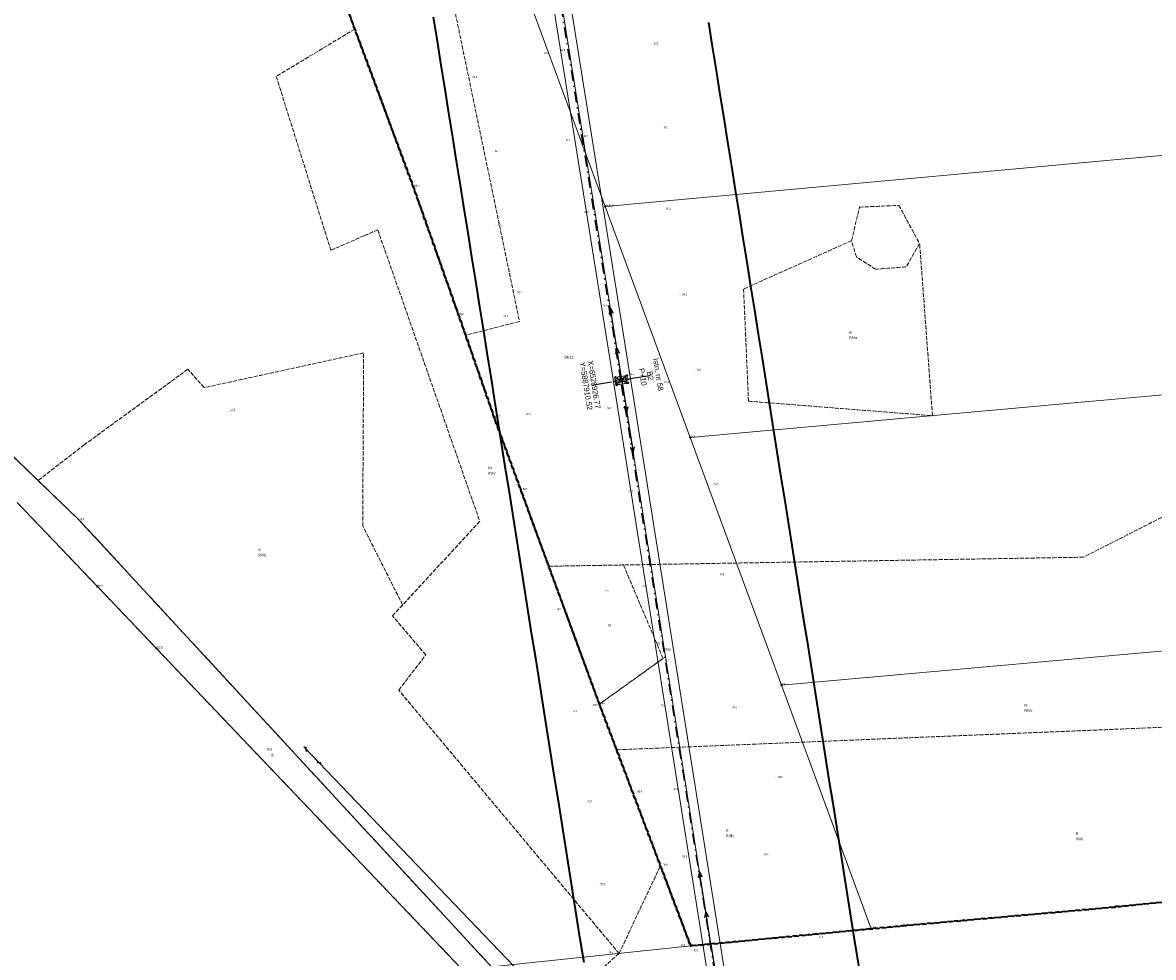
# Model space of a CAD drawing. Header units: metres. Extents: x 6524698 to 6533081, y 5883213 to 5896811.
# Tile 35 of 167: x 6528706 to 6529124, y 5887697 to 5888043. Entities that reach past the tile are written whole.
import ezdxf
from ezdxf.enums import TextEntityAlignment as Align

# ---------------------------------------------------------------- set-up
doc = ezdxf.new("R2010")
doc.units = ezdxf.units.M
doc.header["$MEASUREMENT"] = 0
for name, pattern in [('DASHDOT', [4, 2, -0.9, 0.2, -0.9]), ('mapa zasadnicza$0$1.5_1.0', [2.5, 1.5, -1]), ('mapa zasadnicza$0$219-500', [0]), ('mapa zasadnicza$0$egkk-500', [2, 1.5, -0.5]), ('mapa zasadnicza$0$egug-500', [1, 0.5, -0.5]), ('mapa zasadnicza$0$suep_wn_500', [0]), ('mapa zasadnicza$0$supp_500', [1, 0.5, -0.5]), ('mapa zasadnicza$0$sutp_500', [0])]:
    doc.linetypes.add(name, pattern=pattern)
doc.layers.get('0').update_dxf_attribs({"lineweight": 0})
doc.layers.add('@pomocnicza', color=3, linetype='Continuous', plot=False)
for name, color, linetype, lineweight in [('@Proj. słupy - blok', 1, 'Continuous', 15), ('@Proj. słupy - XY', 1, 'Continuous', 0), ('_trasa_os', 1, 'DASHDOT', 30), ('Sections span lengths and Marker Balls Plan', 7, 'Continuous', 0)]:
    doc.layers.add(name, color=color, linetype=linetype, lineweight=lineweight)
for name, color, linetype in [('@Proj. słupy - seria', 1, 'Continuous'), ('@Proj. słupy - wys.', 1, 'Continuous'), ('mapa zasadnicza$0$000 Inne (niezydentyfikowane)', 7, 'Continuous'), ('mapa zasadnicza$0$202-punkt graniczny', 7, 'Continuous'), ('mapa zasadnicza$0$202-punkt graniczny-Atr103', 7, 'Continuous'), ('mapa zasadnicza$0$203-punkt graniczny', 7, 'Continuous'), ('mapa zasadnicza$0$203-punkt graniczny-Atr104', 7, 'Continuous'), ('mapa zasadnicza$0$209-oznaczenie konturu klasyfikacyjnego', 7, 'Continuous'), ('mapa zasadnicza$0$210-oznaczenie konturu użytku gruntowego', 7, 'Continuous'), ('mapa zasadnicza$0$211-numer działki ewidencyjnej', 7, 'Continuous'), ('mapa zasadnicza$0$216-obręb ewidencyjny', 7, 'Continuous'), ('mapa zasadnicza$0$217-kontur klasyfikacyjny', 7, 'Continuous'), ('mapa zasadnicza$0$218-kontur użytku gruntowego', 7, 'Continuous'), ('mapa zasadnicza$0$219-działka ewidencyjna', 7, 'Continuous'), ('mapa zasadnicza$0$pikieta naturalna', 7, 'Continuous'), ('mapa zasadnicza$0$pikieta naturalna-Atr2', 7, 'Continuous'), ('mapa zasadnicza$0$przewód elektroenergetyczny wysokiego napięcia', 7, 'Continuous'), ('mapa zasadnicza$0$przewód telekomunikacyjny napowietrzny', 7, 'Continuous'), ('mapa zasadnicza$0$słup przewodów napowietrznych', 7, 'Continuous')]:
    doc.layers.add(name, color=color, linetype=linetype)
doc.styles.add('mapa zasadnicza$0$STANDARD', font='Working1250', dxfattribs={"width": 0.75})
doc.styles.add('Opis', font='ARIALN.TTF')

# ---------------------------------------------------------------- blocks, each defined once
blk = doc.blocks.new('mapa zasadnicza$0$202')
at = {"color": 0, "linetype": 'Continuous', "lineweight": 0}
blk.add_circle((0, 0), 0.25, dxfattribs=at)
blk = doc.blocks.new('mapa zasadnicza$0$203')
at = {"linetype": 'Continuous', "lineweight": 0}
h = blk.add_hatch(color=0, dxfattribs=at)
edge = h.paths.add_edge_path()
edge.add_arc((0, 0), 0.045, 0, 360)
blk = doc.blocks.new('mapa zasadnicza$0$PW01')
at = {"linetype": 'Continuous', "lineweight": 13}
h = blk.add_hatch(color=0, dxfattribs=at)
edge = h.paths.add_edge_path()
edge.add_arc((0, 0), 0.045, 0, 360)
blk = doc.blocks.new('mapa zasadnicza$0$SUTP')
at = {"color": 0, "linetype": 'Continuous'}
for p, q in [((0, 0), (0.866, 0.5)), ((0, 0), (9.232, 0)), ((1.866, -0.5), (1, 0)), ((7.366, -0.5), (8.232, 0)), ((9.232, 0), (8.366, 0.5))]:
    blk.add_line(p, q, dxfattribs=at)
blk = doc.blocks.new('mapa zasadnicza$0$SUEP3')
at = {"color": 0, "linetype": 'Continuous'}
for p, q in [((0, 0), (12.003, 0)), ((12.003, 0), (10.003, 0.75)), ((10.003, 0.75), (11.003, 0)), ((12.003, 0), (10.003, -0.75)), ((11.003, 0), (10.003, -0.75)), ((12.003, 0), (27.003, 0)), ((27.003, 0), (25.003, 0.75)), ((25.003, 0.75), (26.003, 0)), ((27.003, 0), (25.003, -0.75)), ((26.003, 0), (25.003, -0.75))]:
    blk.add_line(p, q, dxfattribs=at)
blk = doc.blocks.new('mapa zasadnicza$0$SM05')
at = {"color": 0, "linetype": 'Continuous', "lineweight": 13}
blk.add_circle((0, 0), 0.25, dxfattribs=at)
blk = doc.blocks.new('*U2337')
at = {"layer": '@Proj. słupy - blok', "color": 0}
for points in [[(-0.48, -0.66), (-2.77, -0.44), (-0.66, 0.48)], [(0, 0), (-2.77, -0.44)], [(2.24, -1.03), (-2.24, 1.03), (-1.81, -1.67), (1.81, 1.67)], [(0, 0), (2.77, 0.44), (3.56, 0.57)], [(2.77, 0.44), (0.66, -0.48), (0.48, 0.66), (2.77, 0.44)], [(3.56, 0.57), (0.48, 0.66), (0.66, -0.48), (3.56, 0.57)]]:
    blk.add_lwpolyline(points, dxfattribs=at)
for points in [[(1.81, 1.67), (-2.24, 1.03), (-1.81, -1.67), (2.24, -1.03)], [(0.66, -0.48), (0.48, 0.66), (-0.66, 0.48), (-0.48, -0.66)]]:
    blk.add_lwpolyline(points, close=True, dxfattribs=at)
for centre, radius in [((-2.24, 1.03), 0.15), ((1.81, 1.67), 0.15), ((2.77, 0.44), 0.05), ((3.56, 0.57), 0.05), ((-2.77, -0.44), 0.05), ((-1.81, -1.67), 0.15), ((2.24, -1.03), 0.15)]:
    blk.add_circle(centre, radius, dxfattribs=at)
at = {"layer": '@Proj. słupy - seria', "color": 0, "insert": (10.86, 1.73), "char_height": 2, "attachment_point": 5, "rotation": 279.0519, "style": 'Opis', "bg_fill": 3, "box_fill_scale": 2.5, "bg_fill_color": 256, "bg_fill_transparency": 0}
blk.add_mtext_dynamic_manual_height_columns('B2', width=7, gutter_width=12.5, heights=[2.21], dxfattribs=at)
at = {"layer": '@Proj. słupy - XY', "color": 0, "linetype": 'Continuous', "insert": (-11.36, -1.81), "char_height": 2.5, "attachment_point": 5, "rotation": 279.0519, "style": 'Opis', "bg_fill": 3, "box_fill_scale": 1, "bg_fill_color": 256, "bg_fill_transparency": 0}
blk.add_mtext_dynamic_manual_height_columns('\\P', width=19.7098, gutter_width=5.34, heights=[5.63], dxfattribs=at)
at = {"layer": '@pomocnicza'}
for p, q in [((10.86, 1.73), (3.46, 0.55)), ((-10.86, -1.73), (-3.46, -0.55))]:
    blk.add_line(p, q, dxfattribs=at)
at = {"layer": '@Proj. słupy - seria', "color": 0, "style": 'Opis'}
blk.add_attdef('STAN', text='', height=2, rotation=279.0519, dxfattribs=at).set_placement((13.83, 2.2), align=Align.MIDDLE_CENTER)
at = {"layer": '@Proj. słupy - wys.', "color": 0, "insert": (8.1, 1.29), "char_height": 2, "attachment_point": 5, "rotation": 279.0519, "style": 'Opis'}
blk.add_mtext_dynamic_manual_height_columns('P+10', width=5.2482, gutter_width=12.5, heights=[-2.04], dxfattribs=at)
at = {"layer": '@Proj. słupy - XY', "color": 0, "linetype": 'Continuous', "style": 'Opis'}
for tag, p in [('Y', (-12.84, -2.05)), ('X', (-9.88, -1.57))]:
    blk.add_attdef(tag, text='', height=2, rotation=279.0519, dxfattribs=at).set_placement(p, align=Align.MIDDLE_CENTER)

msp = doc.modelspace()

# ---------------------------------------------------------------- linework, layer by layer
at = {"layer": '_trasa_os', "linetype": 'DASHDOT', "ltscale": 2}
msp.add_lwpolyline([(6529644.25, 5886257.506), (6529433.531, 5886354.176), (6529239.51, 5886504.082), (6529019.862, 5886673.787), (6529068.099, 5886815.315), (6529070.952, 5887003.68), (6529033.32, 5887240.317), (6528980.372, 5887573.115), (6528926.767, 5887910.52), (6528871.358, 5888257.413), (6528824.236, 5888552.869), (6528805.439, 5888820.887), (6528782.648, 5889143.114), (6528759.048, 5889475.999)], dxfattribs=at)
at = {"layer": 'mapa zasadnicza$0$000 Inne (niezydentyfikowane)', "color": 7, "linetype": 'Continuous', "lineweight": 35, "flags": 128}
for points in [[(6528913.146, 5887695.404), (6528911.772, 5887704.056), (6528910.399, 5887712.708), (6528909.025, 5887721.36), (6528907.651, 5887730.012), (6528906.277, 5887738.664), (6528904.904, 5887747.316), (6528903.53, 5887755.969), (6528902.156, 5887764.621), (6528900.782, 5887773.273), (6528899.409, 5887781.925), (6528898.035, 5887790.577), (6528896.661, 5887799.229), (6528895.287, 5887807.881), (6528893.914, 5887816.533), (6528892.54, 5887825.185), (6528891.166, 5887833.837), (6528889.793, 5887842.489), (6528888.419, 5887851.141), (6528887.045, 5887859.794), (6528885.671, 5887868.446), (6528884.298, 5887877.098), (6528882.924, 5887885.75), (6528881.55, 5887894.402), (6528880.181, 5887903.027), (6528878.769, 5887911.857), (6528877.353, 5887920.714), (6528875.936, 5887929.571), (6528874.52, 5887938.428), (6528873.104, 5887947.285), (6528871.688, 5887956.142), (6528870.272, 5887964.998), (6528868.855, 5887973.855), (6528867.439, 5887982.712), (6528866.023, 5887991.569), (6528864.607, 5888000.426), (6528863.19, 5888009.283), (6528861.774, 5888018.14), (6528860.358, 5888026.997), (6528858.942, 5888035.854), (6528857.526, 5888044.711)], [(6528959.104, 5888042.786), (6528960.52, 5888033.929), (6528961.936, 5888025.073), (6528963.352, 5888016.216), (6528964.769, 5888007.359), (6528966.185, 5887998.502), (6528967.601, 5887989.645), (6528969.017, 5887980.788), (6528970.433, 5887971.931), (6528971.85, 5887963.074), (6528973.266, 5887954.217), (6528974.682, 5887945.36), (6528976.098, 5887936.503), (6528977.514, 5887927.646), (6528978.935, 5887918.762), (6528980.313, 5887910.083), (6528981.687, 5887901.431), (6528983.06, 5887892.779), (6528984.434, 5887884.127), (6528985.808, 5887875.475), (6528987.182, 5887866.823), (6528988.555, 5887858.17), (6528989.929, 5887849.518), (6528991.303, 5887840.866), (6528992.677, 5887832.214), (6528994.05, 5887823.562), (6528995.424, 5887814.91), (6528996.798, 5887806.258), (6528998.172, 5887797.606), (6528999.545, 5887788.954), (6529000.919, 5887780.302), (6529002.293, 5887771.65), (6529003.667, 5887762.998), (6529005.04, 5887754.345), (6529006.414, 5887745.693), (6529007.788, 5887737.041), (6529009.161, 5887728.389), (6529010.535, 5887719.737), (6529011.909, 5887711.085), (6529013.283, 5887702.433), (6529014.656, 5887693.781)]]:
    msp.add_lwpolyline(points, dxfattribs=at)
at = {"layer": 'mapa zasadnicza$0$216-obręb ewidencyjny', "color": 7, "linetype": 'mapa zasadnicza$0$1.5_1.0', "lineweight": 35, "flags": 128}
for points in [[(6528810.71, 5892032.32), (6528743.5, 5892026.91), (6528665.82, 5892020.2), (6528618.95, 5892016.86), (6528446.42, 5891995.98), (6528440.31, 5891996.73), (6528198.8, 5891907.55), (6528014.33, 5891830.31), (6527846.82, 5891746.29), (6527801.61, 5891598.79), (6527787.58, 5891553.86), (6527785.51, 5891547.1), (6527759.25, 5891463.12), (6527705.03, 5891299.34), (6527651.09, 5891150.82), (6527517.65, 5890758.02), (6527509.07, 5890729.27), (6527454.67, 5890547.02), (6527391.42, 5890349.92), (6527469.9, 5890380.85), (6527548.32, 5890411.76), (6527628.31, 5890449.47), (6527701.79, 5890487.35), (6527781.71, 5890531.45), (6527831.96, 5890559.17), (6527894.74, 5890596), (6527918.86, 5890538.44), (6527996.61, 5890364.36), (6528002.77, 5890340.12), (6528015.06, 5890276.2), (6528068.35, 5890122.94), (6528069.52, 5890117.74), (6528086.27, 5890073.01), (6528087.43, 5890069.91), (6528144.14, 5889918.51), (6528178.59, 5889821.74), (6528194.07, 5889776.62), (6528203.76, 5889751.35), (6528219.86, 5889705.13), (6528289.3, 5889557.06), (6528293.69, 5889548.36), (6528315.49, 5889501.75), (6528319.49, 5889494.06), (6528320.3, 5889498.78), (6528374.9, 5889392.75), (6528393.7, 5889357.37), (6528402.97, 5889333.92), (6528406.48, 5889321.22), (6528417.63, 5889287.69), (6528426.72, 5889250.74), (6528427.12, 5889249.1), (6528437.2, 5889208.11), (6528462.62, 5889141.48), (6528476.98, 5889088.52), (6528479.5, 5889060.26), (6528487.24, 5889042.5), (6528497.03, 5888999.3), (6528513.44, 5888948.22), (6528513.62, 5888944.51), (6528514.32, 5888935.53), (6528517.9, 5888889.57), (6528521.9, 5888874.59), (6528534.18, 5888828.64), (6528537.21, 5888800.87), (6528538.55, 5888788.67), (6528539.84, 5888759.55), (6528540.29, 5888749.47), (6528546.56, 5888728.63), (6528550.89, 5888720.89), (6528554.61, 5888714.22), (6528572.89, 5888682.85), (6528612.6, 5888606.5), (6528643.54, 5888542.38), (6528657.02, 5888506.94), (6528675.5, 5888460.67), (6528681.51, 5888445.9), (6528704.85, 5888377.17), (6528713.34, 5888354.12), (6528741.09, 5888278.42), (6528766.6, 5888207.14), (6528788.71, 5888147.82), (6528812.94, 5888083.84), (6528826.58, 5888045.33), (6528850.06, 5887982.04), (6528866.81, 5887934.63), (6528879.99, 5887896.72), (6528918.8, 5887790.89), (6528952.56, 5887701.57), (6529019.26, 5887707.89), (6529031.01, 5887709.01), (6529109.21, 5887715.92), (6529166.14, 5887721.78), (6529262.28, 5887731.31), (6529282.79, 5887731.14), (6529289.52, 5887663.25), (6529296.91, 5887588.72), (6529312.34, 5887533.26), (6529320.57, 5887503.67), (6529321.72, 5887480.33), (6529315.22, 5887418.55), (6529296.28, 5887374.9), (6529295.89, 5887348.38), (6529295.74, 5887344.56), (6529294.33, 5887253.59), (6529300.1, 5887247.3), (6529460.65, 5887265.28), (6529607.85, 5887282.19), (6529604.22, 5887244.37), (6529619.06, 5887245.53), (6529620.4, 5887245.61), (6529751.62, 5887253.65), (6529836.5, 5887258.86), (6529917.79, 5887263.83), (6530037.96, 5887271.18), (6530037.77, 5887311.55), (6530035.48, 5887465.82), (6530294.87, 5887497.94), (6530342.75, 5887503.87), (6530390.63, 5887509.81), (6530435.08, 5887515.31), (6530469.62, 5887519.59), (6530472.76, 5887520.14), (6530455.94, 5887633.47), (6530452.16, 5887659), (6530429.5, 5887800.32), (6530425.85, 5887820.62), (6530434.17, 5887821.11), (6530435.15, 5887821.09), (6530501.5, 5887826.49), (6530563.57, 5887831.54), (6530569.25, 5887832), (6530626.35, 5887836.71), (6530689.94, 5887841.95), (6530699.77, 5887842.77), (6530753.72, 5887845.97), (6530816.4, 5887849.69), (6530847.34, 5887851.53), (6530851.75, 5887851.79), (6530878, 5887853.36), (6530941.55, 5887857.17), (6531028.05, 5887862.36), (6531029.51, 5887862.54), (6531089.96, 5887870.11), (6531157.91, 5887878.61), (6531147.74, 5887927.21), (6531134.09, 5887992.44), (6531130.39, 5888022.23), (6531130.01, 5888024.33), (6531127.76, 5888039.49), (6531114.28, 5888108.63), (6531110.56, 5888127.5), (6531105.84, 5888172.24), (6531089.18, 5888214.66), (6531070.01, 5888263.46), (6531063.59, 5888283), (6531047.06, 5888328.03), (6531038.58, 5888352.41), (6531021.83, 5888400.87), (6531015.19, 5888413.6), (6531005.83, 5888460.28), (6531006, 5888467.6), (6531006.12, 5888486.87), (6531000.78, 5888546.56), (6530994.46, 5888582.13), (6530992.02, 5888587.87), (6530975.04, 5888631.61), (6530968.96, 5888647.12), (6530918.79, 5888737.7), (6530893.21, 5888788.19), (6530875.95, 5888835.79), (6530824.74, 5888967.12), (6530698.19, 5888957.37), (6530696.88, 5888957.26), (6530690.8, 5888956.75), (6530665.31, 5889016.21), (6530647.2, 5889058.57), (6530634.24, 5889085.41), (6530634.99, 5889106.79), (6530619.51, 5889109.25), (6530602.59, 5889110.21), (6530580.67, 5889109.48), (6530563.76, 5889105.91), (6530556.11, 5889102.91), (6530554.6, 5889108.92), (6530550.45, 5889111.73), (6530532.14, 5889151.93), (6530513.79, 5889192.45), (6530502.04, 5889258.4), (6530482.32, 5889287.2), (6530469.7, 5889327.04), (6530465.02, 5889440.31), (6530478.29, 5889507.42), (6530476.75, 5889539.74), (6530454.68, 5889579.85), (6530444.35, 5889666), (6530447.75, 5889689.9), (6530449.31, 5889721.21), (6530456.42, 5889744.94), (6530489.74, 5889803.92), (6530476.19, 5889829.67), (6530441.37, 5889895.14), (6530436.32, 5889900.67), (6530377.31, 5890013.31), (6530319.1, 5890126.26), (6530282.19, 5890186.6), (6530272.79, 5890201.79), (6530203.17, 5890307.87), (6530172.91, 5890358.56), (6530084.18, 5890524.8), (6530023.66, 5890630.14), (6529988.68, 5890702.02), (6529902.56, 5890854), (6529878.29, 5890895.67), (6529853.22, 5890939.23), (6529790.88, 5891059.39), (6529783.8, 5891073.31), (6529750.15, 5891126.7), (6529715.67, 5891191.31), (6529711.87, 5891220.22), (6529686.86, 5891413.55), (6529894.11, 5891526.79), (6529935.18, 5891550.85), (6529897.51, 5891589.82), (6529852.46, 5891637.21), (6529830.78, 5891658.8), (6529798.22, 5891693.91), (6529778.68, 5891710.68), (6529723.77, 5891769.55), (6529664.88, 5891829.87), (6529592.94, 5891899.3), (6529520.59, 5891969.98), (6529496.71, 5891996.9), (6529443.6, 5892048.07), (6529413.19, 5892074.88), (6529373, 5892116.29), (6529315.87, 5892175.4), (6529302.53, 5892163.8), (6529299.93, 5892161.54), (6529272.43, 5892137.61), (6529198.7, 5892096.25), (6529183.63, 5892087.79), (6529163.27, 5892079.55), (6529137.05, 5892069.83), (6529084.54, 5892065.08), (6528929.03, 5892047.18)], [(6528303.37, 5885049.22), (6528320.19, 5885039.62), (6528338.23, 5885024.79), (6528352.17, 5885015.38), (6528392.05, 5884988.47), (6528415.8, 5884972.26), (6528435.19, 5884960.38), (6528444.69, 5884948.19), (6528465.63, 5884932.94), (6528465.44, 5884918.9), (6528709.45, 5884735.5), (6528709.85, 5884736.99), (6528739.27, 5884853.86), (6528744.47, 5884874.5), (6528806.08, 5885120.41), (6528807.46, 5885125.4), (6528869.24, 5885370.86), (6528871.52, 5885379.23), (6528887.59, 5885437.6), (6528890.77, 5885449.17), (6528926, 5885568.38), (6528974.41, 5885749.69), (6529025.21, 5885958.42), (6529039.6, 5886018.39), (6529059.52, 5886107.69), (6529060.61, 5886112.57), (6529062.91, 5886122.9), (6529064.3, 5886127.7), (6529092.32, 5886224.97), (6529095.27, 5886236.71), (6529098.1, 5886248), (6529156.76, 5886481.66), (6529182.88, 5886586.19), (6529191.96, 5886615.74), (6529200.39, 5886660.86), (6529220.71, 5886727.34), (6529222.82, 5886733.43), (6529222.92, 5886790.76), (6529260.25, 5886952.44), (6529264.63, 5886976.51), (6529282.32, 5887033.97), (6529290.57, 5887057.23), (6529292.77, 5887095.61), (6529299.5, 5887116.54), (6529303.02, 5887126.11), (6529323.1, 5887204.71), (6529300.1, 5887247.3), (6529294.33, 5887253.59), (6529295.74, 5887344.56), (6529295.89, 5887348.38), (6529296.28, 5887374.9), (6529315.22, 5887418.55), (6529321.72, 5887480.33), (6529320.57, 5887503.67), (6529312.34, 5887533.26), (6529296.91, 5887588.72), (6529289.52, 5887663.25), (6529282.79, 5887731.14), (6529262.28, 5887731.31), (6529166.14, 5887721.78), (6529109.21, 5887715.92), (6529031.01, 5887709.01), (6529019.26, 5887707.89), (6528952.56, 5887701.57), (6528918.8, 5887790.89), (6528879.99, 5887896.72), (6528866.81, 5887934.63), (6528850.06, 5887982.04), (6528826.58, 5888045.33), (6528812.94, 5888083.84), (6528788.71, 5888147.82), (6528766.6, 5888207.14), (6528741.09, 5888278.42), (6528713.34, 5888354.12), (6528704.85, 5888377.17), (6528681.51, 5888445.9), (6528675.5, 5888460.67), (6528657.02, 5888506.94), (6528643.54, 5888542.38), (6528612.6, 5888606.5), (6528572.89, 5888682.85), (6528554.61, 5888714.22), (6528550.89, 5888720.89), (6528546.56, 5888728.63), (6528540.29, 5888749.47), (6528539.84, 5888759.55), (6528538.55, 5888788.67), (6528537.21, 5888800.87), (6528534.18, 5888828.64), (6528521.9, 5888874.59), (6528517.9, 5888889.57), (6528514.32, 5888935.53), (6528513.62, 5888944.51), (6528513.44, 5888948.22), (6528497.03, 5888999.3), (6528487.24, 5889042.5), (6528479.5, 5889060.26), (6528476.98, 5889088.52), (6528462.62, 5889141.48), (6528437.2, 5889208.11), (6528427.12, 5889249.1), (6528426.72, 5889250.74), (6528417.63, 5889287.69), (6528406.48, 5889321.22), (6528402.97, 5889333.92), (6528393.7, 5889357.37), (6528374.9, 5889392.75), (6528320.3, 5889498.78), (6528319.49, 5889494.06), (6528315.49, 5889501.75), (6528293.69, 5889548.36), (6528289.3, 5889557.06), (6528219.86, 5889705.13), (6528203.76, 5889751.35), (6528194.07, 5889776.62), (6528178.59, 5889821.74), (6528144.14, 5889918.51), (6528087.43, 5890069.91), (6528086.27, 5890073.01), (6528069.52, 5890117.74), (6528068.35, 5890122.94), (6528015.06, 5890276.2), (6528002.77, 5890340.12), (6527996.61, 5890364.36), (6527918.86, 5890538.44), (6527894.74, 5890596), (6527831.96, 5890559.17), (6527781.71, 5890531.45), (6527701.79, 5890487.35), (6527628.31, 5890449.47), (6527548.32, 5890411.76), (6527469.9, 5890380.85), (6527391.42, 5890349.92), (6527355.64, 5890331.57), (6527338.23, 5890321.73), (6527321.27, 5890314.22), (6527313.38, 5890308.14), (6527288.1, 5890288.63), (6527273.45, 5890274.12), (6527241.28, 5890253.87), (6527220.83, 5890245.22), (6527165.07, 5890215.69), (6527077.89, 5890166.68), (6527057.31, 5890152.25), (6527045.63, 5890148.55), (6527008.52, 5890134.26), (6526988.84, 5890116.67), (6526981, 5890111.26), (6526971.01, 5890104.38), (6526952.34, 5890094.44), (6526909.87, 5890084.83), (6526890.35, 5890080.91), (6526812.21, 5890083.05), (6526792.43, 5890086.11), (6526758.07, 5890090.77), (6526757.09, 5890094.4), (6526749.57, 5890095.95), (6526742.25, 5890097.45), (6526740.34, 5890097.85), (6526735.76, 5890098.07), (6526728.64, 5890098.03), (6526722.43, 5890098.71), (6526592.18, 5890129.32), (6526575.25, 5890133.06), (6526573.45, 5890132.21), (6526504.81, 5890011.82), (6526498.38, 5890001.32), (6526450.82, 5889923.75), (6526420.35, 5889876.56), (6526411.53, 5889862.91), (6526388.88, 5889824.55), (6526365.09, 5889786.81), (6526341.54, 5889745.42), (6526322.12, 5889709.53), (6526299.72, 5889678.46), (6526281.16, 5889635.52), (6526275.36, 5889608.56), (6526260.85, 5889553.37), (6526260.44, 5889544.19), (6526259.14, 5889502.93), (6526261.74, 5889493.66), (6526254.11, 5889462.89), (6526253.07, 5889459.21), (6526242.11, 5889436.4), (6526240.9, 5889433.4), (6526238.06, 5889420.56), (6526234.58, 5889404.82), (6526230.53, 5889381.66), (6526215.12, 5889335.06), (6526209.51, 5889327.34), (6526203.18, 5889319.69), (6526193.05, 5889307.44), (6526183.47, 5889295.83), (6526173.24, 5889283.42), (6526171.38, 5889271.95), (6526170.8, 5889268.87), (6526173.59, 5889236.65), (6526172.37, 5889219.4), (6526171.12, 5889203.31), (6526160.39, 5889165.34), (6526158.7, 5889157.93), (6526155.92, 5889148.67), (6526145.07, 5889104.25), (6526136.74, 5889068.22), (6526126.54, 5889028.53), (6526125.42, 5889024.1), (6526106.98, 5888945.09), (6526092.2, 5888875.3), (6526089.86, 5888864.25), (6526088.13, 5888856.09), (6526074.67, 5888792.55), (6526053.98, 5888724.15), (6526037.27, 5888680.97), (6526018.87, 5888602.55), (6526017.84, 5888598.66), (6526013.87, 5888581.88), (6526006.91, 5888552.43), (6525999.77, 5888522.16), (6525997.18, 5888508.24), (6525965.43, 5888376.64), (6525920.17, 5888195.14), (6525898.15, 5888106.3), (6525892.22, 5888082.37), (6525824.01, 5888097.35), (6525779.41, 5888107.91), (6525729.76, 5888119.66), (6525723.9, 5888092.12), (6525717.96, 5888069.83), (6525708.69, 5888031.16), (6525707.44, 5888026.27), (6525684.97, 5887955.81), (6525668.86, 5887926.95), (6525650.39, 5887893.86), (6525645.34, 5887877.02), (6525632.33, 5887838.12), (6525588.06, 5887736.62), (6525567.77, 5887689.8), (6525539.5, 5887624.6), (6525535.54, 5887615.4), (6525496.64, 5887526.28), (6525469.79, 5887459.76), (6525449.79, 5887410.24), (6525436.37, 5887377.16), (6525416.54, 5887328.38), (6525400.14, 5887287.76), (6525397.82, 5887282.31), (6525357.88, 5887181.79), (6525337.95, 5887136.46), (6525309.72, 5887065.72), (6525303.99, 5887048.86), (6525292.71, 5887015.66), (6525292.03, 5887013.68), (6525295.71, 5887012.48), (6525393.63, 5886982.02), (6525436.72, 5886969.99), (6525475.57, 5886959.15), (6525492.98, 5886956.11), (6525499.92, 5886954.9), (6525553.04, 5886947.63), (6525556.8, 5886947.12), (6525575.8, 5886944.52), (6525648.96, 5886935.05), (6525700.18, 5886920.83), (6525705.66, 5886920.35), (6525754.61, 5886916.46), (6525783.22, 5886917.37), (6525788.91, 5886917.98), (6525823.91, 5886921.7), (6525857.13, 5886925.05), (6525870.29, 5886926.28), (6525871.77, 5886926.42), (6525905.03, 5886929.56), (6525909.53, 5886929.92), (6525920.2, 5886930.77), (6525939.16, 5886932.29), (6525978.37, 5886930.74), (6525981.07, 5886930.63), (6525983.12, 5886930.48), (6526059, 5886924.97), (6526061.69, 5886925.15), (6526072.91, 5886925.89), (6526078.55, 5886926.27), (6526112.26, 5886928.5), (6526158.51, 5886931.36), (6526197.11, 5886930.97), (6526216.93, 5886924.75), (6526270.07, 5886913.54), (6526272.57, 5886913.01), (6526273.33, 5886912.82), (6526323.76, 5886899.95), (6526417.31, 5886870.61), (6526416.51, 5886867.45), (6526398.65, 5886797.95), (6526389.44, 5886747.58), (6526374.78, 5886704.65), (6526373.42, 5886699.3), (6526372.62, 5886696.15), (6526368.41, 5886679.56), (6526358.03, 5886638.68), (6526335.66, 5886547.46), (6526327.03, 5886512.25), (6526325.59, 5886506.38), (6526319.45, 5886481.31), (6526262.43, 5886255.1), (6526247.51, 5886197.09), (6526210.82, 5886129.19), (6526125.23, 5885954.64), (6526131.1, 5885941.89), (6526083.28, 5885856.13), (6526080.33, 5885850.83), (6526106.53, 5885828.9), (6526128.86, 5885807.19), (6526151.36, 5885785.32), (6526170.05, 5885764.86), (6526198.17, 5885734.09), (6526201, 5885729.87), (6526175.56, 5885692.72), (6526227.73, 5885641.53), (6526271.29, 5885598.78), (6526273, 5885597.09), (6526302.11, 5885568.53), (6526316.43, 5885554.47), (6526322.38, 5885548.63), (6526290.64, 5885486.19), (6526263.4, 5885432.62), (6526247.38, 5885401.19), (6526244.36, 5885395.27), (6526237.6, 5885382.01), (6526227.84, 5885362.86), (6526248.41, 5885344.13), (6526259.4, 5885334.11), (6526304.93, 5885298.77), (6526313.27, 5885292.3), (6526318.23, 5885288.46), (6526321.6, 5885285.83), (6526325.46, 5885282.83), (6526325.17, 5885281.22), (6526338.74, 5885260.21), (6526360.57, 5885232.43), (6526363.74, 5885228.38), (6526377.76, 5885210.54), (6526382.65, 5885204.32), (6526422.71, 5885162.76), (6526481.21, 5885090.92), (6526497.3, 5885066.7), (6526513.19, 5885047.89), (6526516.91, 5885049.29), (6526524.94, 5885052.3), (6526533.62, 5885042), (6526536.24, 5885038.9), (6526540.69, 5885033.62), (6526545.95, 5885027.38), (6526549.33, 5885023.37), (6526550.65, 5885027.15), (6526573.21, 5885076.62), (6526587.94, 5885108.93), (6526590.96, 5885115.55), (6526594.72, 5885123.8), (6526595.22, 5885124.89), (6526595.84, 5885126.22), (6526599.05, 5885133.28), (6526599.46, 5885134.19), (6526600.38, 5885136.19), (6526609.81, 5885156.89), (6526614.13, 5885166.32), (6526615.59, 5885170.96), (6526615.92, 5885173.06), (6526626.56, 5885204.78), (6526635.59, 5885225.49), (6526643.47, 5885243.6), (6526662.24, 5885286.52), (6526663.96, 5885290.45), (6526689.69, 5885347.86), (6526693.01, 5885355.29), (6526709.38, 5885391.8), (6526720.67, 5885416.98), (6526720.09, 5885430.57), (6526719.04, 5885455.52), (6526720.97, 5885465.66), (6526690.6, 5885542.54), (6526706, 5885557.89), (6526747.06, 5885585.88), (6526724.66, 5885597.94), (6526873.96, 5885657.74), (6526876.06, 5885655.62), (6526884.84, 5885650.75), (6526955.49, 5885630.53), (6526988.95, 5885673.38), (6527034.95, 5885662.24), (6527038.45, 5885661.39), (6527055.52, 5885657.39), (6527093.39, 5885649.85), (6527138.37, 5885639.19), (6527183.37, 5885628.52), (6527207.39, 5885622.46), (6527214.61, 5885620.77), (6527302.63, 5885600.17), (6527306.92, 5885598.88), (6527379.24, 5885579.7), (6527386.89, 5885577.68), (6527422.41, 5885568.61), (6527458.81, 5885559.31), (6527463.19, 5885558.23), (6527499.51, 5885549.27), (6527531.05, 5885541.49), (6527616.9, 5885520.3), (6527646.83, 5885512.66), (6527664.1, 5885508.41), (6527696.34, 5885502.3), (6527728.57, 5885496.19), (6527760.81, 5885490.08), (6527773.75, 5885487.95), (6527870.05, 5885472.17), (6527894.7, 5885468.91), (6527908.02, 5885468.31), (6527952.41, 5885466.32), (6527998.14, 5885462.8), (6528060.58, 5885458.01), (6528166.05, 5885444.7), (6528202.53, 5885448.02), (6528205.37, 5885425.22), (6528203.73, 5885274.14), (6528201.64, 5885179.56), (6528201.44, 5885172.38), (6528202.41, 5885123.66), (6528202.41, 5885120.11), (6528202.52, 5885118.87), (6528207.04, 5885116.2), (6528235.91, 5885098.61), (6528250.23, 5885084.2), (6528275.71, 5885072.67), (6528286.02, 5885062.42), (6528291.09, 5885053.61)]]:
    msp.add_lwpolyline(points, close=True, dxfattribs=at)
at = {"layer": 'mapa zasadnicza$0$217-kontur klasyfikacyjny', "color": 92, "linetype": 'mapa zasadnicza$0$egkk-500', "lineweight": 18, "flags": 128}
for points in [[(6528852.99, 5888106.73), (6528889.3, 5887932.25)], [(6528826.58, 5888045.33), (6528828.43, 5888040.35)], [(6528828.43, 5888040.35), (6528799.4, 5888022.83)], [(6528850.06, 5887982.04), (6528828.43, 5888040.35)], [(6528799.4, 5888022.83), (6528819.59, 5887958.6)], [(6528866.81, 5887934.63), (6528850.06, 5887982.04)], [(6529011.99, 5887962.15), (6529014.95, 5887974.54)], [(6529014.95, 5887974.54), (6529029.51, 5887975.2)], [(6529029.51, 5887975.2), (6529037.17, 5887961.06)], [(6528831.94, 5887963.97), (6528836.91, 5887966.15)], [(6528836.91, 5887966.15), (6528874.61, 5887858.51)], [(6528819.59, 5887958.6), (6528831.94, 5887963.97)], [(6529011.99, 5887962.15), (6528972.11, 5887944.28)], [(6529013.81, 5887956.14), (6529011.99, 5887962.15)], [(6529037.17, 5887961.06), (6529032.17, 5887952.47)], [(6529041.91, 5887897.47), (6529037.17, 5887961.06)], [(6529020.92, 5887951.61), (6529013.81, 5887956.14)], [(6529032.17, 5887952.47), (6529020.92, 5887951.61)], [(6528972.11, 5887944.28), (6528973.92, 5887902.84)], [(6528869.39, 5887927.21), (6528866.81, 5887934.63)], [(6528889.3, 5887932.25), (6528869.39, 5887927.21)], [(6528879.99, 5887896.72), (6528869.39, 5887927.21)], [(6528831.7, 5887920.71), (6528772.73, 5887907.84)], [(6528831.34, 5887856.82), (6528831.7, 5887920.71)], [(6528766.76, 5887914.65), (6528728.53, 5887886.81)], [(6528772.73, 5887907.84), (6528766.76, 5887914.65)], [(6528973.92, 5887902.84), (6529041.91, 5887897.47)], [(6528900.11, 5887841.86), (6528879.99, 5887896.72)], [(6528728.53, 5887886.81), (6528711.36, 5887873.52)], [(6528711.36, 5887873.52), (6528726.71, 5887858.79)], [(6529158.7, 5887876.21), (6529097.7, 5887845.2)], [(6528726.71, 5887858.79), (6528878.97, 5887693.81)], [(6528846.11, 5887827.55), (6528831.34, 5887856.82)], [(6528874.61, 5887858.51), (6528846.11, 5887827.55)], [(6529097.7, 5887845.2), (6528927.71, 5887842.33)], [(6528900.11, 5887841.86), (6528927.71, 5887842.33)], [(6528918.8, 5887790.89), (6528900.11, 5887841.86)], [(6528927.71, 5887842.33), (6528942.34, 5887807.8)], [(6528842.37, 5887823.49), (6528846.11, 5887827.55)], [(6528854.67, 5887809.12), (6528842.37, 5887823.49)], [(6528844.69, 5887796.08), (6528854.67, 5887809.12)], [(6528942.34, 5887807.8), (6528918.8, 5887790.89)], [(6528926.1, 5887698.78), (6528844.69, 5887796.08)], [(6528925.18, 5887774.02), (6528918.8, 5887790.89)], [(6529172.67, 5887784.24), (6528925.18, 5887774.02)], [(6528925.18, 5887774.02), (6528941.36, 5887731.19)], [(6528926.1, 5887698.78), (6528941.36, 5887731.19)], [(6528941.36, 5887731.19), (6528952.56, 5887701.57)], [(6529109.21, 5887715.92), (6529166.14, 5887721.78)], [(6529031.01, 5887709.01), (6529109.21, 5887715.92)], [(6528952.56, 5887701.57), (6529019.26, 5887707.89)], [(6529019.26, 5887707.89), (6529031.01, 5887709.01)], [(6528898.1, 5887673.76), (6528926.1, 5887698.78)]]:
    msp.add_lwpolyline(points, dxfattribs=at)
at = {"layer": 'mapa zasadnicza$0$218-kontur użytku gruntowego', "color": 3, "linetype": 'mapa zasadnicza$0$egug-500', "lineweight": 18, "flags": 128}
for points in [[(6528852.99, 5888106.73), (6528889.3, 5887932.25)], [(6528826.58, 5888045.33), (6528828.43, 5888040.35)], [(6528828.43, 5888040.35), (6528799.4, 5888022.83)], [(6528850.06, 5887982.04), (6528828.43, 5888040.35)], [(6528799.4, 5888022.83), (6528819.59, 5887958.6)], [(6528866.81, 5887934.63), (6528850.06, 5887982.04)], [(6529011.99, 5887962.15), (6529014.95, 5887974.54)], [(6529014.95, 5887974.54), (6529029.51, 5887975.2)], [(6529029.51, 5887975.2), (6529037.17, 5887961.06)], [(6528831.94, 5887963.97), (6528836.91, 5887966.15)], [(6528836.91, 5887966.15), (6528874.61, 5887858.51)], [(6528819.59, 5887958.6), (6528831.94, 5887963.97)], [(6529011.99, 5887962.15), (6528972.11, 5887944.28)], [(6529013.81, 5887956.14), (6529011.99, 5887962.15)], [(6529037.17, 5887961.06), (6529032.17, 5887952.47)], [(6529041.91, 5887897.47), (6529037.17, 5887961.06)], [(6529020.92, 5887951.61), (6529013.81, 5887956.14)], [(6529032.17, 5887952.47), (6529020.92, 5887951.61)], [(6528972.11, 5887944.28), (6528973.92, 5887902.84)], [(6528869.39, 5887927.21), (6528866.81, 5887934.63)], [(6528889.3, 5887932.25), (6528869.39, 5887927.21)], [(6528879.99, 5887896.72), (6528869.39, 5887927.21)], [(6528831.7, 5887920.71), (6528772.73, 5887907.84)], [(6528831.34, 5887856.82), (6528831.7, 5887920.71)], [(6528766.76, 5887914.65), (6528728.53, 5887886.81)], [(6528772.73, 5887907.84), (6528766.76, 5887914.65)], [(6528973.92, 5887902.84), (6529041.91, 5887897.47)], [(6528900.11, 5887841.86), (6528879.99, 5887896.72)], [(6528711.36, 5887873.52), (6528692.26, 5887891.84)], [(6528728.53, 5887886.81), (6528711.36, 5887873.52)], [(6528711.36, 5887873.52), (6528726.71, 5887858.79)], [(6529158.7, 5887876.21), (6529097.7, 5887845.2)], [(6528703.66, 5887865.42), (6528720.63, 5887847.63)], [(6528726.71, 5887858.79), (6528878.97, 5887693.81)], [(6528846.11, 5887827.55), (6528831.34, 5887856.82)], [(6528874.61, 5887858.51), (6528846.11, 5887827.55)], [(6528720.63, 5887847.63), (6528733.31, 5887834.33)], [(6529097.7, 5887845.2), (6528927.71, 5887842.33)], [(6528927.71, 5887842.33), (6528900.11, 5887841.86)], [(6528900.11, 5887841.86), (6528918.8, 5887790.89)], [(6528942.34, 5887807.8), (6528927.71, 5887842.33)], [(6528733.31, 5887834.33), (6528755.11, 5887811.46)], [(6528842.37, 5887823.49), (6528846.11, 5887827.55)], [(6528854.67, 5887809.12), (6528842.37, 5887823.49)], [(6528755.11, 5887811.46), (6528761.31, 5887804.95)], [(6528844.69, 5887796.08), (6528854.67, 5887809.12)], [(6528918.8, 5887790.89), (6528942.34, 5887807.8)], [(6528761.31, 5887804.95), (6528771.09, 5887794.69)], [(6528771.09, 5887794.69), (6528780.75, 5887784.55)], [(6528926.1, 5887698.78), (6528844.69, 5887796.08)], [(6528925.18, 5887774.02), (6528918.8, 5887790.89)], [(6528780.75, 5887784.55), (6528865.75, 5887695.39)], [(6529172.67, 5887784.24), (6528925.18, 5887774.02)], [(6528925.18, 5887774.02), (6528941.36, 5887731.19)], [(6528926.1, 5887698.78), (6528941.36, 5887731.19)], [(6528941.36, 5887731.19), (6528952.56, 5887701.57)], [(6529109.21, 5887715.92), (6529166.14, 5887721.78)], [(6529031.01, 5887709.01), (6529109.21, 5887715.92)], [(6528952.56, 5887701.57), (6529019.26, 5887707.89)], [(6529019.26, 5887707.89), (6529031.01, 5887709.01)], [(6528898.1, 5887673.76), (6528926.1, 5887698.78)]]:
    msp.add_lwpolyline(points, dxfattribs=at)
at = {"layer": 'mapa zasadnicza$0$219-działka ewidencyjna', "color": 7, "linetype": 'mapa zasadnicza$0$219-500', "lineweight": 18, "flags": 128}
for points in [[(6528889.5, 5888060.08), (6528920.95, 5887974.73)], [(6528826.58, 5888045.33), (6528850.06, 5887982.04)], [(6529530.56, 5888030.74), (6528920.95, 5887974.73)], [(6528866.81, 5887934.63), (6528850.06, 5887982.04)], [(6528920.95, 5887974.73), (6528952.4, 5887889.38)], [(6529559.55, 5887944.22), (6528952.4, 5887889.38)], [(6528866.81, 5887934.63), (6528879.99, 5887896.72)], [(6528918.8, 5887790.89), (6528879.99, 5887896.72)], [(6528692.26, 5887891.84), (6528726.71, 5887858.79)], [(6528952.4, 5887889.38), (6528986.09, 5887797.93)], [(6528733.31, 5887834.33), (6528703.66, 5887865.42)], [(6528726.71, 5887858.79), (6528878.97, 5887693.81)], [(6528733.31, 5887834.33), (6528755.11, 5887811.46)], [(6528872.57, 5887688.23), (6528755.11, 5887811.46)], [(6528986.09, 5887797.93), (6529144.12, 5887812.03)], [(6529019.26, 5887707.89), (6528986.09, 5887797.93)], [(6528952.56, 5887701.57), (6528918.8, 5887790.89)], [(6529166.14, 5887721.78), (6529109.21, 5887715.92)], [(6529109.21, 5887715.92), (6529031.01, 5887709.01)], [(6529019.26, 5887707.89), (6528952.56, 5887701.57)], [(6529031.01, 5887709.01), (6529019.26, 5887707.89)], [(6528952.56, 5887701.57), (6528878.97, 5887693.81)]]:
    msp.add_lwpolyline(points, dxfattribs=at)
at = {"layer": 'mapa zasadnicza$0$przewód elektroenergetyczny wysokiego napięcia', "color": 1, "linetype": 'mapa zasadnicza$0$suep_wn_500', "lineweight": 18, "flags": 128}
for points in [[(6528871.72, 5888257.68), (6528927.13, 5887910.57)], [(6528927.13, 5887910.57), (6528959.97, 5887702.27)], [(6528959.97, 5887702.27), (6528927.13, 5887910.57)], [(6528959.97, 5887702.27), (6528980.5, 5887573.18)]]:
    msp.add_lwpolyline(points, dxfattribs=at)
at = {"layer": 'mapa zasadnicza$0$przewód telekomunikacyjny napowietrzny', "color": 30, "linetype": 'mapa zasadnicza$0$sutp_500', "lineweight": 18, "flags": 128}
msp.add_lwpolyline([(6528948.56, 5887630.11), (6528809.61, 5887775.12)], dxfattribs=at)
at = {"layer": 'mapa zasadnicza$0$słup przewodów napowietrznych', "color": 7, "linetype": 'mapa zasadnicza$0$supp_500', "lineweight": 18, "flags": 128}
for points in [[(6528929.46, 5887909.58), (6528925.27, 5887908.79), (6528924.79, 5887911.68), (6528929.03, 5887912.35)], [(6528929.46, 5887909.58), (6528924.79, 5887911.68)], [(6528925.27, 5887908.79), (6528929.03, 5887912.35)], [(6528929.46, 5887909.58), (6528929.03, 5887912.35)]]:
    msp.add_lwpolyline(points, dxfattribs=at)

# ---------------------------------------------------------------- block references
at = {"layer": 'mapa zasadnicza$0$202-punkt graniczny', "color": 7, "linetype": 'Continuous', "lineweight": 18}
for p in [(6528850.06, 5887982.04), (6528920.95, 5887974.73), (6528866.81, 5887934.63), (6528879.99, 5887896.72), (6528952.4, 5887889.38), (6528733.31, 5887834.33), (6528755.11, 5887811.46), (6528986.09, 5887797.93), (6528918.8, 5887790.89), (6529109.21, 5887715.92), (6529031.01, 5887709.01), (6529019.26, 5887707.89), (6528952.56, 5887701.57)]:
    msp.add_blockref('mapa zasadnicza$0$202', p, dxfattribs=at)
at = {"layer": 'mapa zasadnicza$0$203-punkt graniczny', "color": 7, "linetype": 'Continuous', "lineweight": 18}
msp.add_blockref('mapa zasadnicza$0$203', (6528726.71, 5887858.79), dxfattribs=at)
at = {"layer": 'mapa zasadnicza$0$pikieta naturalna', "color": 7, "linetype": 'Continuous', "lineweight": 13}
for p in [(6528938.02, 5888035.35), (6528900.86, 5888032.27), (6528903.35, 5888032.7), (6528870.99, 5888022.79), (6528941.65, 5888004.17), (6528908.87, 5888000.2), (6528911.75, 5888001.07), (6528879.42, 5887995.6), (6528912.01, 5887972.99), (6528921.49, 5887975.03), (6528942.51, 5887974.22), (6528880.51, 5887968.25), (6528888.01, 5887942.47), (6528948.43, 5887942.37), (6528919.15, 5887938.23), (6528882.3, 5887934.34), (6528953.84, 5887914.45), (6528929.74, 5887912.62), (6528945.53, 5887910.96), (6528924.23, 5887901.36), (6528890.63, 5887898.15), (6528959.9, 5887872.44), (6528889.53, 5887870.58), (6528928.64, 5887869.66), (6528962.05, 5887838.97), (6528933.68, 5887835.6), (6528920.11, 5887832.2), (6528904.75, 5887826.61), (6528907.93, 5887788.65), (6528918.37, 5887791.11), (6528940.52, 5887790.49), (6528966.97, 5887789.84), (6528983.77, 5887764.16), (6528945, 5887759.54), (6528913.27, 5887755.15), (6528931.71, 5887758.68), (6528948.69, 5887734.79), (6528978.61, 5887735.49), (6528941.68, 5887731.91), (6528918.23, 5887724.62), (6528998.88, 5887705.3), (6528951.81, 5887700.8), (6528953.53, 5887700.83), (6528924.11, 5887698.35)]:
    msp.add_blockref('mapa zasadnicza$0$PW01', p, dxfattribs=at)
at = {"layer": 'mapa zasadnicza$0$przewód elektroenergetyczny wysokiego napięcia', "color": 1, "linetype": 'Continuous', "lineweight": 18}
for p, rotation in [((6528927.13, 5887910.57), 99.07), ((6528927.13, 5887910.57), 278.959), ((6528959.97, 5887702.27), 98.959), ((6528959.97, 5887702.27), 279.036)]:
    msp.add_blockref('mapa zasadnicza$0$SUEP3', p, dxfattribs=dict(at, rotation=rotation))
at = {"layer": 'mapa zasadnicza$0$przewód telekomunikacyjny napowietrzny', "color": 30, "linetype": 'Continuous', "lineweight": 18, "rotation": 313.777}
msp.add_blockref('mapa zasadnicza$0$SUTP', (6528809.61, 5887775.12), dxfattribs=at)
at = {"layer": 'mapa zasadnicza$0$słup przewodów napowietrznych', "color": 7, "linetype": 'Continuous', "lineweight": 18}
for p in [(6528924.79, 5887911.68), (6528929.03, 5887912.35), (6528929.46, 5887909.58), (6528925.27, 5887908.79)]:
    msp.add_blockref('mapa zasadnicza$0$SM05', p, dxfattribs=at)

# ---------------------------------------------------------------- texts
at = {"layer": 'mapa zasadnicza$0$202-punkt graniczny-Atr103', "color": 7, "style": 'mapa zasadnicza$0$STANDARD', "width": 0.667}
for s, p in [('42196', (6528850.06, 5887982.04)), ('3950', (6528920.95, 5887974.73)), ('2069', (6528866.81, 5887934.63)), ('30477', (6528879.99, 5887896.72)), ('3956', (6528952.4, 5887889.38)), ('8470', (6528733.31, 5887834.33)), ('12306', (6528755.11, 5887811.46)), ('3964', (6528986.09, 5887797.93)), ('2066', (6528918.8, 5887790.89)), ('2061', (6529109.21, 5887715.92)), ('2062', (6529031.01, 5887709.01)), ('2063', (6529019.26, 5887707.89)), ('2064', (6528952.56, 5887701.57))]:
    msp.add_text(s, height=0.75, dxfattribs=at).set_placement(p)
at = {"layer": 'mapa zasadnicza$0$203-punkt graniczny-Atr104', "color": 7, "style": 'mapa zasadnicza$0$STANDARD', "width": 0.667}
msp.add_text('2355', height=0.75, dxfattribs=at).set_placement((6528726.71, 5887858.79))
at = {"layer": 'mapa zasadnicza$0$209-oznaczenie konturu klasyfikacyjnego', "color": 3, "linetype": 'Continuous', "lineweight": 18, "style": 'mapa zasadnicza$0$STANDARD', "width": 0.79}
for s, p in [('RIVa', (6529011.08, 5887926.8)), ('PsIV', (6528877.66, 5887876.73)), ('RIVb', (6528792.75, 5887846.5)), ('RIVa', (6529075.9, 5887789.06)), ('RIIIb', (6528965.59, 5887742.75)), ('RIIIb', (6529094.83, 5887741.61))]:
    msp.add_text(s, height=1, dxfattribs=at).set_placement(p, align=Align.TOP_LEFT)
msp.add_text('RIVa', height=1, dxfattribs=at).set_placement((6528942.38, 5887810.63))
at = {"layer": 'mapa zasadnicza$0$210-oznaczenie konturu użytku gruntowego', "color": 3, "linetype": 'Continuous', "lineweight": 18, "style": 'mapa zasadnicza$0$STANDARD', "width": 0.79}
for s, p in [('R', (6529011.08, 5887927.7)), ('Ps', (6528877.66, 5887877.63)), ('R', (6528792.75, 5887847.4)), ('N', (6528922.16, 5887819.58)), ('R', (6528940.28, 5887812.73)), ('R', (6529075.9, 5887789.96)), ('dr', (6528797.46, 5887771.65)), ('R', (6528965.59, 5887743.65)), ('R', (6529094.83, 5887742.51))]:
    msp.add_text(s, height=1, dxfattribs=at).set_placement(p)
at = {"layer": 'mapa zasadnicza$0$211-numer działki ewidencyjnej', "color": 7, "linetype": 'Continuous', "lineweight": 18, "style": 'mapa zasadnicza$0$STANDARD', "width": 0.79}
for s, p in [('94/11', (6528905.9, 5887919.61)), ('149', (6528782.04, 5887900.05)), ('153', (6528795.62, 5887774.67))]:
    msp.add_text(s, height=1, dxfattribs=at).set_placement(p, align=Align.TOP_LEFT)
at = {"layer": 'mapa zasadnicza$0$pikieta naturalna-Atr2', "color": 7, "style": 'mapa zasadnicza$0$STANDARD', "width": 0.667}
for s, p in [('82.1', (6528939, 5888034.71)), ('81.9', (6528898.46, 5888031.13)), ('82.0', (6528904.53, 5888032.26)), ('81.1', (6528871.97, 5888022.3)), ('83.1', (6528942.77, 5888003.64)), ('82.6', (6528906.41, 5887998.93)), ('82.7', (6528913.07, 5888000.45)), ('81.7', (6528880.24, 5887994.95)), ('83.9', (6528913.17, 5887972.35)), ('83.9', (6528922.39, 5887974.71)), ('84.4', (6528943.51, 5887973.59)), ('82.4', (6528881.48, 5887967.7)), ('83.2', (6528888.56, 5887942.66)), ('84.1', (6528949.46, 5887941.94)), ('83.9', (6528920.19, 5887937.71)), ('82.9', (6528883.44, 5887933.9)), ('83.3', (6528954.96, 5887914.05)), ('83.1', (6528930.18, 5887912.54)), ('83.1', (6528942.82, 5887909.6)), ('82.3', (6528891.8, 5887897.7)), ('82.7', (6528921.68, 5887899.96)), ('81.3', (6528960.97, 5887872.01)), ('80.8', (6528890.56, 5887870.02)), ('81.2', (6528929.55, 5887869.14)), ('80.2', (6528963.31, 5887838.56)), ('79.8', (6528934.5, 5887834.21)), ('79.7', (6528920.84, 5887832.5)), ('79.4', (6528908.88, 5887788.04)), ('79.9', (6528941.55, 5887790.04)), ('80.2', (6528968.01, 5887789.34)), ('81.0', (6528984.89, 5887763.61)), ('80.3', (6528946.18, 5887759.14)), ('79.8', (6528914.27, 5887754.6)), ('80.4', (6528932.92, 5887758.26)), ('80.5', (6528949.56, 5887734.31)), ('81.0', (6528979.73, 5887735)), ('80.6', (6528942.36, 5887731.21)), ('79.9', (6528919.18, 5887724.02)), ('81.1', (6528999.9, 5887704.63)), ('80.2', (6528948.9, 5887701.48)), ('79.6', (6528922.21, 5887698.86)), ('80.2', (6528953.73, 5887699.56))]:
    msp.add_text(s, height=0.75, dxfattribs=at).set_placement(p)
for s, p in [('79.6', (6528902.98, 5887826.09)), ('80.0', (6528916.65, 5887790.59))]:
    msp.add_text(s, height=0.75, dxfattribs=at).set_placement(p, align=Align.MIDDLE_LEFT)

# ---------------------------------------------------------------- next in the draw order: block references
msp.add_blockref('*U2337', (6528926.767, 5887910.52)).add_auto_attribs({'STAN': 'Istn. nr 58', 'Y': 'Y=5887910.52', 'X': 'X=6528926.77'})

# ---------------------------------------------------------------- next in the draw order: linework, layer by layer
at = {"layer": 'Sections span lengths and Marker Balls Plan', "color": 1, "flags": 128}
for points in [[(6529643, 5886254.779), (6529431.358, 5886350.582), (6529237.798, 5886501.866), (6529015.745, 5886672.549), (6529065.143, 5886815.828), (6529068.458, 5887003.501), (6529030.555, 5887239.878), (6528977.607, 5887572.675), (6528924.002, 5887910.08), (6528868.593, 5888256.972), (6528821.256, 5888552.527), (6528802.646, 5888820.69), (6528779.855, 5889142.917), (6528756.255, 5889475.801)], [(6529645.501, 5886260.233), (6529435.239, 5886356.999), (6529241.711, 5886506.931), (6529021.682, 5886674.335), (6529071.055, 5886814.802), (6529075.939, 5887004.036), (6529036.876, 5887240.883), (6528983.927, 5887573.681), (6528930.322, 5887911.086), (6528874.913, 5888257.98), (6528827.216, 5888553.211), (6528809.03, 5888821.14), (6528786.24, 5889143.367), (6528762.639, 5889476.253)]]:
    msp.add_lwpolyline(points, dxfattribs=at)

doc.saveas('drawing.dxf')
